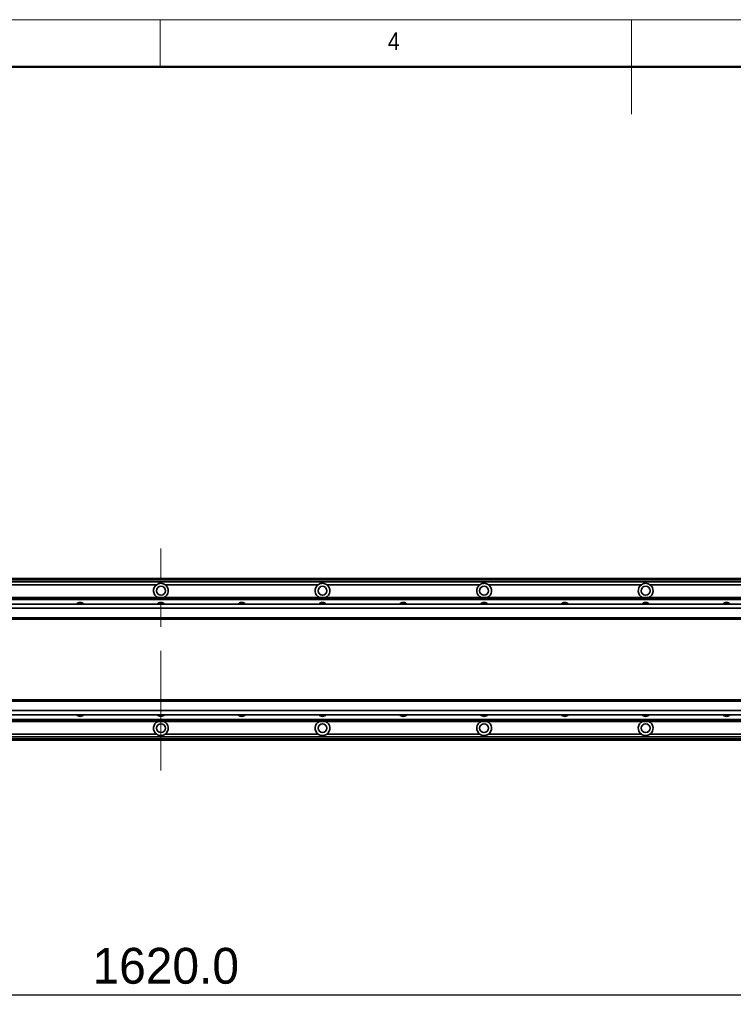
# Model space of a CAD drawing. Header units: millimetres. Extents: x 35 to 2905, y 35 to 2044.
# Tile 7 of 9: x 1016 to 1546, y 1313 to 2044. Entities that reach past the tile are written whole.
import ezdxf

# ---------------------------------------------------------------- set-up
doc = ezdxf.new("R2010")
doc.units = ezdxf.units.MM
doc.header["$LTSCALE"] = 7
doc.linetypes.add('CENTERX2', pattern=[20.32, 12.7, -2.54, 2.54, -2.54])
doc.layers.add('黑色实线', color=7, linetype='Continuous')
doc.styles.add('SLDTEXTSTYLE1', font='Gothic.ttf', dxfattribs={"width": 0.913})
doc.styles.add('SLDTEXTSTYLE8', font='txt')
doc.dimstyles.new('SLDDIMSTYLE4', dxfattribs={"dimtxt": 26.6, "dimasz": 14, "dimexe": 0, "dimexo": 0.0625, "dimgap": 6.65, "dimtad": 2, "dimdec": 1, "dimrnd": 1e-09, "dimzin": 4, "dimdsep": 46, "dimtxsty": 'SLDTEXTSTYLE8', "dimsah": 1, "dimcen": 0.09, "dimadec": 0, "dimazin": 1, "dimtfac": 1, "dimtdec": 1, "dimtofl": 0, "dimtmove": 0, "dimatfit": 3, "dimfxl": 0, "dimfrac": 2, "dimtolj": 1, "dimtzin": 12, "dimarcsym": 0})

# ---------------------------------------------------------------- blocks, each defined once
blk = doc.blocks.new('_D_19')
at = {"layer": '黑色实线'}
for p, q in [((310.62, 1454.52), (310.62, 1313.2)), ((1930.62, 1422.15), (1930.62, 1313.2)), ((310.62, 1320.2), (1930.62, 1320.2))]:
    blk.add_line(p, q, dxfattribs=at)
for points in [[(310.62, 1320.2), (324.62, 1318.1), (324.62, 1322.3)], [(1930.62, 1320.2), (1916.62, 1322.3), (1916.62, 1318.1)]]:
    blk.add_solid(points, dxfattribs=at)
at = {"layer": '黑色实线', "insert": (1069.81, 1355.1), "char_height": 26.6, "attachment_point": 1, "style": 'SLDTEXTSTYLE8'}
blk.add_mtext('1620.0', dxfattribs=at)

msp = doc.modelspace()

# ---------------------------------------------------------------- linework, layer by layer
at = {"color": 7, "linetype": 'Continuous', "lineweight": 18}
for p, q in [((2905, 2044), (35, 2044)), ((1120, 2009), (1120, 2044)), ((1470, 2044), (1470, 1974)), ((70, 2009), (2870, 2009))]:
    msp.add_line(p, q, dxfattribs=at)
at = {"color": 7, "linetype": 'Continuous', "lineweight": 50}
msp.add_line((2870, 2009), (70, 2009), dxfattribs=at)
at = {"color": 7, "linetype": 'Continuous', "lineweight": 35}
for p, q in [((1862.62, 1629.16), (378.62, 1629.16)), ((378.62, 1628.96), (1862.62, 1628.96)), ((378.62, 1628.76), (1862.62, 1628.76)), ((1862.62, 1628.66), (378.62, 1628.66)), ((1862.62, 1626.65), (378.62, 1626.65)), ((1117.45, 1624.65), (1003.79, 1624.65)), ((1237.45, 1624.65), (1123.79, 1624.65)), ((1357.45, 1624.65), (1243.79, 1624.65)), ((1477.45, 1624.65), (1363.79, 1624.65)), ((1597.45, 1624.65), (1483.79, 1624.65)), ((405.62, 1615.15), (1835.62, 1615.15)), ((2046.12, 1610.16), (195.12, 1610.16)), ((405.62, 1614.86), (1835.62, 1614.86)), ((405.62, 1613.96), (1835.62, 1613.96)), ((405.62, 1613.67), (1835.62, 1613.67)), ((2046.12, 1607.16), (195.12, 1607.16)), ((2046.12, 1600.16), (195.12, 1600.16)), ((195.12, 1599.16), (2046.12, 1599.16)), ((2046.12, 1539.16), (195.12, 1539.16)), ((2046.12, 1538.16), (195.12, 1538.16)), ((2046.12, 1531.16), (195.12, 1531.16)), ((2046.12, 1528.16), (195.12, 1528.16)), ((405.62, 1524.65), (1835.62, 1524.65)), ((405.62, 1524.35), (1835.62, 1524.35)), ((405.62, 1523.45), (1835.62, 1523.45)), ((405.62, 1523.16), (1835.62, 1523.16)), ((1117.45, 1513.66), (1003.79, 1513.66)), ((1237.45, 1513.66), (1123.79, 1513.66)), ((1357.45, 1513.66), (1243.79, 1513.66)), ((1477.45, 1513.66), (1363.79, 1513.66)), ((1597.45, 1513.66), (1483.79, 1513.66)), ((1832.12, 1511.66), (411.12, 1511.66)), ((1832.12, 1509.16), (411.12, 1509.16))]:
    msp.add_line(p, q, dxfattribs=at)
at = {"color": 8, "linetype": 'Continuous', "lineweight": 35}
for p, q in [((1862.62, 1628.16), (378.62, 1628.16)), ((1832.12, 1510.16), (411.12, 1510.16))]:
    msp.add_line(p, q, dxfattribs=at)
at = {"color": 7, "linetype": 'Continuous', "lineweight": 35}
for centre in [(1120.62, 1620.16), (1240.62, 1620.16), (1360.62, 1620.16), (1480.62, 1620.16), (1120.62, 1518.16), (1240.62, 1518.16), (1360.62, 1518.16), (1480.62, 1518.16)]:
    msp.add_circle(centre, 3.3, dxfattribs=at)
for centre, radius, start, end in [((1120.62, 1620.16), 5.5, 125.18979, 245.50882), ((1120.62, 1620.16), 5.5, 294.49118, 54.81021), ((1240.62, 1620.16), 5.5, 125.18979, 245.50882), ((1240.62, 1620.16), 5.5, 294.49118, 54.81021), ((1360.62, 1620.16), 5.5, 125.18979, 245.50882), ((1360.62, 1620.16), 5.5, 294.49118, 54.81021), ((1480.62, 1620.16), 5.5, 125.18979, 245.50882), ((1480.62, 1620.16), 5.5, 294.49118, 54.81021), ((1060.62, 1607.65), 3.75, 41.91572, 138.08428), ((1120.62, 1607.65), 3.75, 41.91572, 138.08428), ((1180.62, 1607.65), 3.75, 41.91572, 138.08428), ((1240.62, 1607.65), 3.75, 41.91572, 138.08428), ((1300.62, 1607.65), 3.75, 41.91572, 138.08428), ((1360.62, 1607.65), 3.75, 41.91572, 138.08428), ((1420.62, 1607.65), 3.75, 41.91572, 138.08428), ((1480.62, 1607.65), 3.75, 41.91572, 138.08428), ((1540.62, 1607.65), 3.75, 41.91572, 138.08428), ((1060.62, 1530.66), 3.75, 221.91572, 318.08428), ((1120.62, 1530.66), 3.75, 221.91572, 318.08428), ((1180.62, 1530.66), 3.75, 221.91572, 318.08428), ((1240.62, 1530.66), 3.75, 221.91572, 318.08428), ((1300.62, 1530.66), 3.75, 221.91572, 318.08428), ((1360.62, 1530.66), 3.75, 221.91572, 318.08428), ((1420.62, 1530.66), 3.75, 221.91572, 318.08428), ((1480.62, 1530.66), 3.75, 221.91572, 318.08428), ((1540.62, 1530.66), 3.75, 221.91572, 318.08428), ((1120.62, 1518.16), 5.5, 114.49118, 234.81021), ((1120.62, 1518.16), 5.5, 305.18979, 65.50882), ((1240.62, 1518.16), 5.5, 114.49118, 234.81021), ((1240.62, 1518.16), 5.5, 305.18979, 65.50882), ((1360.62, 1518.16), 5.5, 114.49118, 234.81021), ((1360.62, 1518.16), 5.5, 305.18979, 65.50882), ((1480.62, 1518.16), 5.5, 114.49118, 234.81021), ((1480.62, 1518.16), 5.5, 305.18979, 65.50882)]:
    msp.add_arc(centre, radius, start, end, dxfattribs=at)
for points, knots in [([(1123.79, 1624.65), (1123.33, 1624.92), (1122.39, 1625.48), (1120.7, 1625.74), (1118.96, 1625.52), (1117.95, 1624.94), (1117.45, 1624.65)], [0, 0, 0, 0, 0.235694, 0.486481, 0.744851, 1, 1, 1, 1]), ([(1243.79, 1624.65), (1243.33, 1624.92), (1242.39, 1625.48), (1240.7, 1625.74), (1238.96, 1625.52), (1237.95, 1624.94), (1237.45, 1624.65)], [0, 0, 0, 0, 0.235682, 0.486473, 0.744847, 1, 1, 1, 1]), ([(1363.79, 1624.65), (1363.33, 1624.92), (1362.39, 1625.48), (1360.7, 1625.74), (1358.96, 1625.52), (1357.95, 1624.94), (1357.45, 1624.65)], [0, 0, 0, 0, 0.235682, 0.486473, 0.744847, 1, 1, 1, 1]), ([(1483.79, 1624.65), (1483.33, 1624.92), (1482.39, 1625.48), (1480.7, 1625.74), (1478.96, 1625.52), (1477.95, 1624.94), (1477.45, 1624.65)], [0, 0, 0, 0, 0.235682, 0.486473, 0.744847, 1, 1, 1, 1]), ([(1117.45, 1513.66), (1117.91, 1513.39), (1118.86, 1512.84), (1120.55, 1512.58), (1122.29, 1512.79), (1123.29, 1513.37), (1123.79, 1513.66)], [0, 0, 0, 0, 0.235694, 0.486464, 0.744851, 1, 1, 1, 1]), ([(1237.45, 1513.66), (1237.91, 1513.39), (1238.86, 1512.84), (1240.55, 1512.58), (1242.29, 1512.79), (1243.29, 1513.37), (1243.79, 1513.66)], [0, 0, 0, 0, 0.235682, 0.486473, 0.744847, 1, 1, 1, 1]), ([(1357.45, 1513.66), (1357.91, 1513.39), (1358.86, 1512.84), (1360.55, 1512.58), (1362.29, 1512.79), (1363.29, 1513.37), (1363.79, 1513.66)], [0, 0, 0, 0, 0.235682, 0.486473, 0.744847, 1, 1, 1, 1]), ([(1477.45, 1513.66), (1477.91, 1513.39), (1478.86, 1512.84), (1480.55, 1512.58), (1482.29, 1512.79), (1483.29, 1513.37), (1483.79, 1513.66)], [0, 0, 0, 0, 0.235682, 0.486473, 0.744847, 1, 1, 1, 1])]:
    msp.add_open_spline(points, degree=3, knots=knots, dxfattribs=at)
at = {"layer": '黑色实线', "linetype": 'CENTERX2', "lineweight": 18}
msp.add_line((1120.62, 1486.71), (1120.62, 1651.61), dxfattribs=at)

# ---------------------------------------------------------------- texts
at = {"color": 7, "linetype": 'Continuous', "lineweight": 0, "insert": (1289.17, 2034.52), "char_height": 12.96, "attachment_point": 1, "style": 'SLDTEXTSTYLE1'}
msp.add_mtext('4', dxfattribs=at)

# ---------------------------------------------------------------- dimensions: what is measured, and where the dimension line sits
at = {"layer": '黑色实线'}
dim = msp.add_linear_dim(base=(1930.62, 1320.2), p1=(310.62, 1463.41), p2=(1930.62, 1431.04), dimstyle='SLDDIMSTYLE4', dxfattribs=at)
dim.commit()
dim.dimension.update_dxf_attribs({"geometry": '_D_19', "text_midpoint": (1121.79, 1320.2), "dimtype": 160})

doc.saveas('drawing.dxf')
